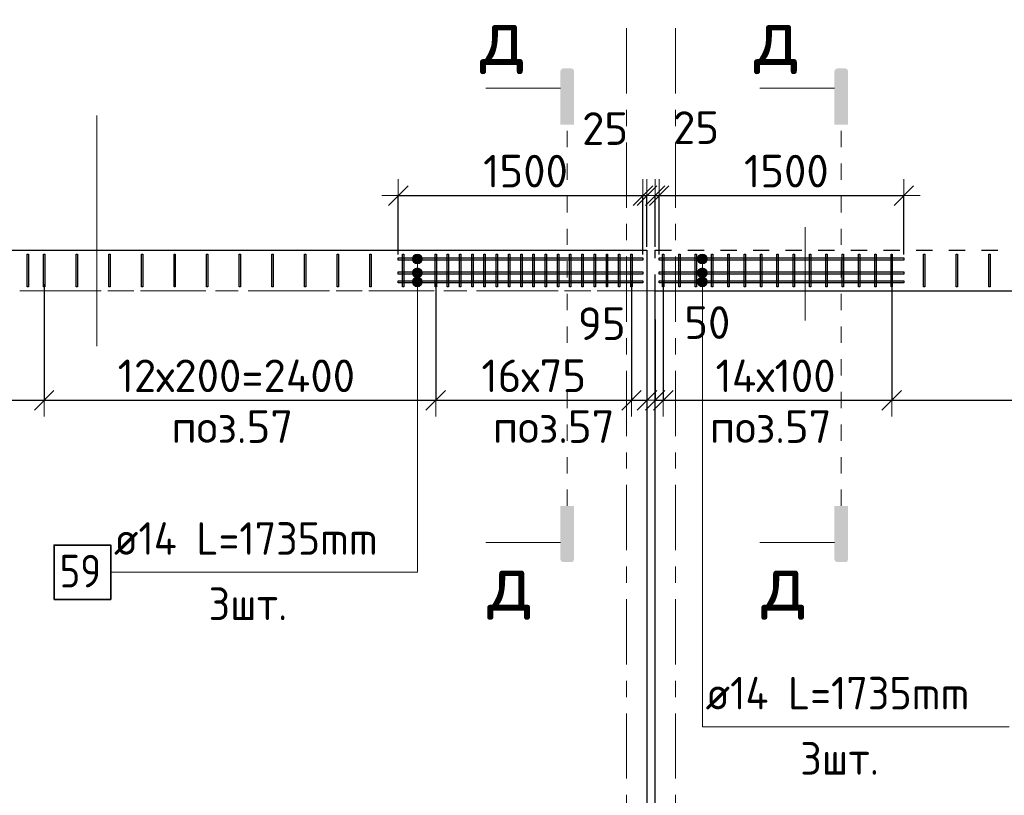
# Model space of a CAD drawing. Header units: metres. Extents: x -38 to 114, y -15 to 21.
# Tile 10 of 244: x 28.83 to 34.87, y 13.31 to 18.06. Entities that reach past the tile are written whole.
import ezdxf

# ---------------------------------------------------------------- set-up
doc = ezdxf.new("R2010")
doc.units = ezdxf.units.M
doc.header["$PDMODE"] = 65
for name, pattern in [('______11', [0.5, 0.4, -0.05, 0, -0.05]), ('______2', [0.0405, 0.03, -0.0105]), ('______3', [0.5, 0.4, -0.1]), ('______5', [1.1, 0.8, -0.1, 0.1, -0.1]), ('______9', [0.015, 0, -0.015])]:
    doc.linetypes.add(name, pattern=pattern)
for name, color, linetype, lineweight in [('XR$2$Осевая линия (1)', 7, '______5', 13), ('XR$2$Размерная линия (1)', 7, 'Continuous', 13), ('XR$5$Арм.стержн. Доп. арматура', 180, 'Continuous', 35), ('XR$5$Арм.стержн. Хомут', 240, 'Continuous', 35), ('XR$5$Балка (1)', 7, '______3', 13), ('XR$5$Перекрытие (1)', 7, 'Continuous', 35), ('XR$5$Размерная линия (1)', 7, 'Continuous', 13), ('XR$5$Текст_ общее_1', 7, 'Continuous', 13)]:
    doc.layers.add(name, color=color, linetype=linetype, lineweight=lineweight)
doc.styles.add('ISOCPEUR', font='txt')
doc.dimstyles.new('DIMSTYLE_3', dxfattribs={"dimtxt": 0.2, "dimasz": 0.2, "dimexe": 0, "dimexo": 0, "dimgap": 0.1, "dimtad": 2, "dimdec": 0, "dimlfac": 1000, "dimrnd": 5, "dimzin": 12, "dimdsep": 46, "dimtxsty": 'ISOCPEUR', "dimblk1": 'ALL_ML_STRICH', "dimblk2": 'ALL_ML_STRICH', "dimsah": 1, "dimcen": 0, "dimclrd": 7, "dimclre": 256, "dimclrt": 7, "dimadec": 0, "dimazin": 0, "dimtfac": 1, "dimtdec": 0, "dimtix": 1, "dimtmove": 2, "dimatfit": 3, "dimfxl": 0, "dimtzin": 0, "dimlwd": 0, "dimlwe": -3, "dimarcsym": 0})
doc.dimstyles.new('DIMSTYLE_36', dxfattribs={"dimtxt": 0.2, "dimasz": 0.2, "dimexe": 0, "dimexo": 0, "dimgap": 0.1, "dimtad": 2, "dimdec": 0, "dimlfac": 1000, "dimrnd": 5, "dimzin": 12, "dimdsep": 46, "dimtxsty": 'ISOCPEUR', "dimblk1": 'ALL_ML_STRICH', "dimblk2": 'ALL_ML_STRICH', "dimsah": 1, "dimcen": 0, "dimclrd": 7, "dimclre": 256, "dimclrt": 7, "dimadec": 0, "dimazin": 0, "dimtfac": 1, "dimtdec": 0, "dimtix": 1, "dimtmove": 2, "dimatfit": 3, "dimfxl": 0, "dimtvp": 1.2, "dimtzin": 0, "dimlwd": 0, "dimlwe": -3, "dimarcsym": 0})

# ---------------------------------------------------------------- blocks, each defined once
blk = doc.blocks.new('ALL_ML_STRICH')
at = {"color": 0, "linetype": 'ByBlock', "lineweight": -2}
for p, q in [((0, -0.5), (0, 0.5)), ((-1, 0), (0.5, 0)), ((-0.3, -0.3), (0.3, 0.3))]:
    blk.add_line(p, q, dxfattribs=at)
blk = doc.blocks.new('*D11')
at = {"layer": 'DEFPOINTS', "color": 7, "linetype": 'Continuous', "lineweight": 13, "transparency": 33554687}
for p in [(0.5, 19.5574), (0.5, 19.3768), (61.6, 17.1197)]:
    blk.add_point(p, dxfattribs=at)
at = {"layer": 'XR$2$Размерная линия (1)', "color": 9, "linetype": 'Continuous', "lineweight": -2, "true_color": 0xc7c7c7, "transparency": 33554687}
for p, q in [((0.5, 19.3568), (0.5, 19.5574)), ((61.6, 17.1397), (61.6, 19.5574))]:
    blk.add_line(p, q, dxfattribs=at)
at = {"layer": 'XR$2$Размерная линия (1)', "color": 7, "linetype": 'Continuous', "lineweight": -2, "transparency": 33554687}
blk.add_line((0.5, 19.5574), (61.6, 19.5574), dxfattribs=at)
at = {"layer": 'XR$2$Размерная линия (1)', "color": 7, "linetype": 'Continuous', "lineweight": 13, "transparency": 33554687, "xscale": 0.2, "yscale": 0.2, "zscale": 0.2, "rotation": 180}
blk.add_blockref('ALL_ML_STRICH', (0.5, 19.5574), dxfattribs=at)
at = {"layer": 'XR$2$Размерная линия (1)', "color": 7, "linetype": 'Continuous', "lineweight": 13, "transparency": 33554687, "xscale": 0.2, "yscale": 0.2, "zscale": 0.2}
blk.add_blockref('ALL_ML_STRICH', (61.6, 19.5574), dxfattribs=at)
at = {"layer": 'XR$2$Размерная линия (1)', "color": 7, "linetype": 'Continuous', "lineweight": 13, "transparency": 33554687, "insert": (31.1, 19.7074), "char_height": 0.2, "width": 1, "attachment_point": 5, "style": 'ISOCPEUR'}
blk.add_mtext('\\A1;{61100}', dxfattribs=at)
blk = doc.blocks.new('*D599')
at = {"layer": 'DEFPOINTS', "color": 7, "linetype": 'Continuous', "lineweight": 13, "transparency": 33554687}
for p in [(32.775, 16.4818), (32.725, 16.2437), (32.725, 15.7293)]:
    blk.add_point(p, dxfattribs=at)
at = {"layer": 'XR$5$Размерная линия (1)', "color": 9, "linetype": 'Continuous', "lineweight": -2, "true_color": 0xc7c7c7, "transparency": 33554687}
for p, q in [((32.775, 16.4618), (32.775, 15.7293)), ((32.725, 16.2237), (32.725, 15.7293))]:
    blk.add_line(p, q, dxfattribs=at)
at = {"layer": 'XR$5$Размерная линия (1)', "color": 7, "linetype": 'Continuous', "lineweight": -2, "transparency": 33554687}
blk.add_line((32.725, 15.7293), (32.775, 15.7293), dxfattribs=at)
at = {"layer": 'XR$5$Размерная линия (1)', "color": 7, "linetype": 'Continuous', "lineweight": 13, "transparency": 33554687, "xscale": 0.2, "yscale": 0.2, "zscale": 0.2}
blk.add_blockref('ALL_ML_STRICH', (32.775, 15.7293), dxfattribs=at)
at = {"layer": 'XR$5$Размерная линия (1)', "color": 7, "linetype": 'Continuous', "lineweight": 13, "transparency": 33554687, "xscale": 0.2, "yscale": 0.2, "zscale": 0.2, "rotation": 180}
blk.add_blockref('ALL_ML_STRICH', (32.725, 15.7293), dxfattribs=at)
at = {"layer": 'XR$5$Размерная линия (1)', "color": 7, "linetype": 'Continuous', "lineweight": 13, "transparency": 33554687, "insert": (33.0447, 16.2056), "char_height": 0.2, "width": 0.4, "attachment_point": 5, "style": 'ISOCPEUR'}
blk.add_mtext('\\A1;{50}', dxfattribs=at)
blk = doc.blocks.new('*D600')
at = {"layer": 'DEFPOINTS', "color": 7, "linetype": 'Continuous', "lineweight": 13, "transparency": 33554687}
for p in [(32.775, 16.4818), (34.175, 16.4818), (32.775, 15.7293)]:
    blk.add_point(p, dxfattribs=at)
at = {"layer": 'XR$5$Размерная линия (1)', "color": 9, "linetype": 'Continuous', "lineweight": -2, "true_color": 0xc7c7c7, "transparency": 33554687}
for p, q in [((32.775, 16.4618), (32.775, 15.7293)), ((34.175, 16.4618), (34.175, 15.7293))]:
    blk.add_line(p, q, dxfattribs=at)
at = {"layer": 'XR$5$Размерная линия (1)', "color": 7, "linetype": 'Continuous', "lineweight": -2, "transparency": 33554687}
blk.add_line((32.775, 15.7293), (34.175, 15.7293), dxfattribs=at)
at = {"layer": 'XR$5$Размерная линия (1)', "color": 7, "linetype": 'Continuous', "lineweight": 13, "transparency": 33554687, "xscale": 0.2, "yscale": 0.2, "zscale": 0.2, "rotation": 180}
blk.add_blockref('ALL_ML_STRICH', (32.775, 15.7293), dxfattribs=at)
at = {"layer": 'XR$5$Размерная линия (1)', "color": 7, "linetype": 'Continuous', "lineweight": 13, "transparency": 33554687, "xscale": 0.2, "yscale": 0.2, "zscale": 0.2}
blk.add_blockref('ALL_ML_STRICH', (34.175, 15.7293), dxfattribs=at)
at = {"layer": 'XR$5$Размерная линия (1)', "color": 7, "linetype": 'Continuous', "lineweight": 13, "transparency": 33554687, "insert": (33.095, 15.9793), "char_height": 0.2, "width": 0.01, "attachment_point": 1, "line_spacing_factor": 0.60241, "style": 'ISOCPEUR'}
blk.add_mtext('14х100', dxfattribs=at)
blk = doc.blocks.new('*D601')
at = {"layer": 'DEFPOINTS', "color": 7, "linetype": 'Continuous', "lineweight": 13, "transparency": 33554687}
for p in [(34.175, 16.4818), (37.175, 16.4818), (34.175, 15.7293)]:
    blk.add_point(p, dxfattribs=at)
at = {"layer": 'XR$5$Размерная линия (1)', "color": 9, "linetype": 'Continuous', "lineweight": -2, "true_color": 0xc7c7c7, "transparency": 33554687}
for p, q in [((34.175, 16.4618), (34.175, 15.7293)), ((37.175, 16.4618), (37.175, 15.7293))]:
    blk.add_line(p, q, dxfattribs=at)
at = {"layer": 'XR$5$Размерная линия (1)', "color": 7, "linetype": 'Continuous', "lineweight": -2, "transparency": 33554687}
blk.add_line((34.175, 15.7293), (37.175, 15.7293), dxfattribs=at)
at = {"layer": 'XR$5$Размерная линия (1)', "color": 7, "linetype": 'Continuous', "lineweight": 13, "transparency": 33554687, "xscale": 0.2, "yscale": 0.2, "zscale": 0.2, "rotation": 180}
blk.add_blockref('ALL_ML_STRICH', (34.175, 15.7293), dxfattribs=at)
at = {"layer": 'XR$5$Размерная линия (1)', "color": 7, "linetype": 'Continuous', "lineweight": 13, "transparency": 33554687, "xscale": 0.2, "yscale": 0.2, "zscale": 0.2}
blk.add_blockref('ALL_ML_STRICH', (37.175, 15.7293), dxfattribs=at)
at = {"layer": 'XR$5$Размерная линия (1)', "color": 7, "linetype": 'Continuous', "lineweight": 13, "transparency": 33554687, "insert": (34.935, 15.9793), "char_height": 0.2, "width": 0.01, "attachment_point": 1, "line_spacing_factor": 0.60241, "style": 'ISOCPEUR'}
blk.add_mtext('15х200=3000', dxfattribs=at)
blk = doc.blocks.new('*D613')
at = {"layer": 'DEFPOINTS', "color": 7, "linetype": 'Continuous', "lineweight": 13, "transparency": 33554687}
for p in [(31.1505, 16.9842), (31.1505, 16.6023), (32.6505, 16.6023)]:
    blk.add_point(p, dxfattribs=at)
at = {"layer": 'XR$5$Размерная линия (1)', "color": 9, "linetype": 'Continuous', "lineweight": -2, "true_color": 0xc7c7c7, "transparency": 33554687}
for p, q in [((31.1505, 16.6223), (31.1505, 16.9842)), ((32.6505, 16.6223), (32.6505, 16.9842))]:
    blk.add_line(p, q, dxfattribs=at)
at = {"layer": 'XR$5$Размерная линия (1)', "color": 7, "linetype": 'Continuous', "lineweight": -2, "transparency": 33554687}
blk.add_line((31.1505, 16.9842), (32.6505, 16.9842), dxfattribs=at)
at = {"layer": 'XR$5$Размерная линия (1)', "color": 7, "linetype": 'Continuous', "lineweight": 13, "transparency": 33554687, "xscale": 0.2, "yscale": 0.2, "zscale": 0.2, "rotation": 180}
blk.add_blockref('ALL_ML_STRICH', (31.1505, 16.9842), dxfattribs=at)
at = {"layer": 'XR$5$Размерная линия (1)', "color": 7, "linetype": 'Continuous', "lineweight": 13, "transparency": 33554687, "xscale": 0.2, "yscale": 0.2, "zscale": 0.2}
blk.add_blockref('ALL_ML_STRICH', (32.6505, 16.9842), dxfattribs=at)
at = {"layer": 'XR$5$Размерная линия (1)', "color": 7, "linetype": 'Continuous', "lineweight": 13, "transparency": 33554687, "insert": (31.9305, 17.1342), "char_height": 0.2, "width": 0.8, "attachment_point": 5, "style": 'ISOCPEUR'}
blk.add_mtext('\\A1;{1500}', dxfattribs=at)
blk = doc.blocks.new('*D614')
at = {"layer": 'DEFPOINTS', "color": 7, "linetype": 'Continuous', "lineweight": 13, "transparency": 33554687}
for p in [(32.6505, 16.9842), (32.6505, 16.6023), (32.675, 16.6502)]:
    blk.add_point(p, dxfattribs=at)
at = {"layer": 'XR$5$Размерная линия (1)', "color": 9, "linetype": 'Continuous', "lineweight": -2, "true_color": 0xc7c7c7, "transparency": 33554687}
for p, q in [((32.6505, 16.6223), (32.6505, 16.9842)), ((32.675, 16.6702), (32.675, 16.9842))]:
    blk.add_line(p, q, dxfattribs=at)
at = {"layer": 'XR$5$Размерная линия (1)', "color": 7, "linetype": 'Continuous', "lineweight": -2, "transparency": 33554687}
blk.add_line((32.6505, 16.9842), (32.675, 16.9842), dxfattribs=at)
at = {"layer": 'XR$5$Размерная линия (1)', "color": 7, "linetype": 'Continuous', "lineweight": 13, "transparency": 33554687, "xscale": 0.2, "yscale": 0.2, "zscale": 0.2}
blk.add_blockref('ALL_ML_STRICH', (32.675, 16.9842), dxfattribs=at)
at = {"layer": 'XR$5$Размерная линия (1)', "color": 7, "linetype": 'Continuous', "lineweight": 13, "transparency": 33554687, "xscale": 0.2, "yscale": 0.2, "zscale": 0.2, "rotation": 180}
blk.add_blockref('ALL_ML_STRICH', (32.6505, 16.9842), dxfattribs=at)
at = {"layer": 'XR$5$Размерная линия (1)', "color": 7, "linetype": 'Continuous', "lineweight": 13, "transparency": 33554687, "insert": (32.4184, 17.3951), "char_height": 0.2, "width": 0.4, "attachment_point": 5, "style": 'ISOCPEUR'}
blk.add_mtext('\\A1;{25}', dxfattribs=at)
blk = doc.blocks.new('*D615')
at = {"layer": 'DEFPOINTS', "color": 7, "linetype": 'Continuous', "lineweight": 13, "transparency": 33554687}
for p in [(32.725, 16.9842), (32.725, 16.6502), (32.7495, 16.6023)]:
    blk.add_point(p, dxfattribs=at)
at = {"layer": 'XR$5$Размерная линия (1)', "color": 9, "linetype": 'Continuous', "lineweight": -2, "true_color": 0xc7c7c7, "transparency": 33554687}
for p, q in [((32.725, 16.6702), (32.725, 16.9842)), ((32.7495, 16.6223), (32.7495, 16.9842))]:
    blk.add_line(p, q, dxfattribs=at)
at = {"layer": 'XR$5$Размерная линия (1)', "color": 7, "linetype": 'Continuous', "lineweight": -2, "transparency": 33554687}
blk.add_line((32.725, 16.9842), (32.7495, 16.9842), dxfattribs=at)
at = {"layer": 'XR$5$Размерная линия (1)', "color": 7, "linetype": 'Continuous', "lineweight": 13, "transparency": 33554687, "xscale": 0.2, "yscale": 0.2, "zscale": 0.2}
blk.add_blockref('ALL_ML_STRICH', (32.7495, 16.9842), dxfattribs=at)
at = {"layer": 'XR$5$Размерная линия (1)', "color": 7, "linetype": 'Continuous', "lineweight": 13, "transparency": 33554687, "xscale": 0.2, "yscale": 0.2, "zscale": 0.2, "rotation": 180}
blk.add_blockref('ALL_ML_STRICH', (32.725, 16.9842), dxfattribs=at)
at = {"layer": 'XR$5$Размерная линия (1)', "color": 7, "linetype": 'Continuous', "lineweight": 13, "transparency": 33554687, "insert": (32.9758, 17.4009), "char_height": 0.2, "width": 0.4, "attachment_point": 5, "style": 'ISOCPEUR'}
blk.add_mtext('\\A1;{25}', dxfattribs=at)
blk = doc.blocks.new('*D616')
at = {"layer": 'DEFPOINTS', "color": 7, "linetype": 'Continuous', "lineweight": 13, "transparency": 33554687}
for p in [(32.7495, 16.9842), (32.7495, 16.6023), (34.2495, 16.6023)]:
    blk.add_point(p, dxfattribs=at)
at = {"layer": 'XR$5$Размерная линия (1)', "color": 9, "linetype": 'Continuous', "lineweight": -2, "true_color": 0xc7c7c7, "transparency": 33554687}
for p, q in [((32.7495, 16.6223), (32.7495, 16.9842)), ((34.2495, 16.6223), (34.2495, 16.9842))]:
    blk.add_line(p, q, dxfattribs=at)
at = {"layer": 'XR$5$Размерная линия (1)', "color": 7, "linetype": 'Continuous', "lineweight": -2, "transparency": 33554687}
blk.add_line((32.7495, 16.9842), (34.2495, 16.9842), dxfattribs=at)
at = {"layer": 'XR$5$Размерная линия (1)', "color": 7, "linetype": 'Continuous', "lineweight": 13, "transparency": 33554687, "xscale": 0.2, "yscale": 0.2, "zscale": 0.2, "rotation": 180}
blk.add_blockref('ALL_ML_STRICH', (32.7495, 16.9842), dxfattribs=at)
at = {"layer": 'XR$5$Размерная линия (1)', "color": 7, "linetype": 'Continuous', "lineweight": 13, "transparency": 33554687, "xscale": 0.2, "yscale": 0.2, "zscale": 0.2}
blk.add_blockref('ALL_ML_STRICH', (34.2495, 16.9842), dxfattribs=at)
at = {"layer": 'XR$5$Размерная линия (1)', "color": 7, "linetype": 'Continuous', "lineweight": 13, "transparency": 33554687, "insert": (33.5295, 17.1342), "char_height": 0.2, "width": 0.8, "attachment_point": 5, "style": 'ISOCPEUR'}
blk.add_mtext('\\A1;{1500}', dxfattribs=at)
blk = doc.blocks.new('*D619')
at = {"layer": 'DEFPOINTS', "color": 7, "linetype": 'Continuous', "lineweight": 13, "transparency": 33554687}
for p in [(27.48, 16.4805), (28.98, 16.4609), (27.48, 15.7293)]:
    blk.add_point(p, dxfattribs=at)
at = {"layer": 'XR$5$Размерная линия (1)', "color": 9, "linetype": 'Continuous', "lineweight": -2, "true_color": 0xc7c7c7, "transparency": 33554687}
for p, q in [((27.48, 16.4605), (27.48, 15.7293)), ((28.98, 16.4409), (28.98, 15.7293))]:
    blk.add_line(p, q, dxfattribs=at)
at = {"layer": 'XR$5$Размерная линия (1)', "color": 7, "linetype": 'Continuous', "lineweight": -2, "transparency": 33554687}
blk.add_line((27.48, 15.7293), (28.98, 15.7293), dxfattribs=at)
at = {"layer": 'XR$5$Размерная линия (1)', "color": 7, "linetype": 'Continuous', "lineweight": 13, "transparency": 33554687, "xscale": 0.2, "yscale": 0.2, "zscale": 0.2, "rotation": 180}
blk.add_blockref('ALL_ML_STRICH', (27.48, 15.7293), dxfattribs=at)
at = {"layer": 'XR$5$Размерная линия (1)', "color": 7, "linetype": 'Continuous', "lineweight": 13, "transparency": 33554687, "xscale": 0.2, "yscale": 0.2, "zscale": 0.2}
blk.add_blockref('ALL_ML_STRICH', (28.98, 15.7293), dxfattribs=at)
at = {"layer": 'XR$5$Размерная линия (1)', "color": 7, "linetype": 'Continuous', "lineweight": 13, "transparency": 33554687, "insert": (27.86, 15.9793), "char_height": 0.2, "width": 0.01, "attachment_point": 1, "line_spacing_factor": 0.60241, "style": 'ISOCPEUR'}
blk.add_mtext('15х100', dxfattribs=at)
blk = doc.blocks.new('*D620')
at = {"layer": 'DEFPOINTS', "color": 7, "linetype": 'Continuous', "lineweight": 13, "transparency": 33554687}
for p in [(28.98, 16.4609), (31.38, 16.4703), (28.98, 15.7293)]:
    blk.add_point(p, dxfattribs=at)
at = {"layer": 'XR$5$Размерная линия (1)', "color": 9, "linetype": 'Continuous', "lineweight": -2, "true_color": 0xc7c7c7, "transparency": 33554687}
for p, q in [((28.98, 16.4409), (28.98, 15.7293)), ((31.38, 16.4503), (31.38, 15.7293))]:
    blk.add_line(p, q, dxfattribs=at)
at = {"layer": 'XR$5$Размерная линия (1)', "color": 7, "linetype": 'Continuous', "lineweight": -2, "transparency": 33554687}
blk.add_line((28.98, 15.7293), (31.38, 15.7293), dxfattribs=at)
at = {"layer": 'XR$5$Размерная линия (1)', "color": 7, "linetype": 'Continuous', "lineweight": 13, "transparency": 33554687, "xscale": 0.2, "yscale": 0.2, "zscale": 0.2, "rotation": 180}
blk.add_blockref('ALL_ML_STRICH', (28.98, 15.7293), dxfattribs=at)
at = {"layer": 'XR$5$Размерная линия (1)', "color": 7, "linetype": 'Continuous', "lineweight": 13, "transparency": 33554687, "xscale": 0.2, "yscale": 0.2, "zscale": 0.2}
blk.add_blockref('ALL_ML_STRICH', (31.38, 15.7293), dxfattribs=at)
at = {"layer": 'XR$5$Размерная линия (1)', "color": 7, "linetype": 'Continuous', "lineweight": 13, "transparency": 33554687, "insert": (29.43, 15.9793), "char_height": 0.2, "width": 0.01, "attachment_point": 1, "line_spacing_factor": 0.60241, "style": 'ISOCPEUR'}
blk.add_mtext('12х200=2400', dxfattribs=at)
blk = doc.blocks.new('*D621')
at = {"layer": 'DEFPOINTS', "color": 7, "linetype": 'Continuous', "lineweight": 13, "transparency": 33554687}
for p in [(32.58, 16.4775), (31.38, 16.4703), (31.38, 15.7293)]:
    blk.add_point(p, dxfattribs=at)
at = {"layer": 'XR$5$Размерная линия (1)', "color": 9, "linetype": 'Continuous', "lineweight": -2, "true_color": 0xc7c7c7, "transparency": 33554687}
for p, q in [((31.38, 16.4503), (31.38, 15.7293)), ((32.58, 16.4575), (32.58, 15.7293))]:
    blk.add_line(p, q, dxfattribs=at)
at = {"layer": 'XR$5$Размерная линия (1)', "color": 7, "linetype": 'Continuous', "lineweight": -2, "transparency": 33554687}
blk.add_line((31.38, 15.7293), (32.58, 15.7293), dxfattribs=at)
at = {"layer": 'XR$5$Размерная линия (1)', "color": 7, "linetype": 'Continuous', "lineweight": 13, "transparency": 33554687, "xscale": 0.2, "yscale": 0.2, "zscale": 0.2, "rotation": 180}
blk.add_blockref('ALL_ML_STRICH', (31.38, 15.7293), dxfattribs=at)
at = {"layer": 'XR$5$Размерная линия (1)', "color": 7, "linetype": 'Continuous', "lineweight": 13, "transparency": 33554687, "xscale": 0.2, "yscale": 0.2, "zscale": 0.2}
blk.add_blockref('ALL_ML_STRICH', (32.58, 15.7293), dxfattribs=at)
at = {"layer": 'XR$5$Размерная линия (1)', "color": 7, "linetype": 'Continuous', "lineweight": 13, "transparency": 33554687, "insert": (31.66, 15.9793), "char_height": 0.2, "width": 0.01, "attachment_point": 1, "line_spacing_factor": 0.60241, "style": 'ISOCPEUR'}
blk.add_mtext('16х75', dxfattribs=at)
blk = doc.blocks.new('*D622')
at = {"layer": 'DEFPOINTS', "color": 7, "linetype": 'Continuous', "lineweight": 13, "transparency": 33554687}
for p in [(32.58, 16.4775), (32.675, 16.2994), (32.58, 15.7293)]:
    blk.add_point(p, dxfattribs=at)
at = {"layer": 'XR$5$Размерная линия (1)', "color": 9, "linetype": 'Continuous', "lineweight": -2, "true_color": 0xc7c7c7, "transparency": 33554687}
for p, q in [((32.58, 16.4575), (32.58, 15.7293)), ((32.675, 16.2794), (32.675, 15.7293))]:
    blk.add_line(p, q, dxfattribs=at)
at = {"layer": 'XR$5$Размерная линия (1)', "color": 7, "linetype": 'Continuous', "lineweight": -2, "transparency": 33554687}
blk.add_line((32.58, 15.7293), (32.675, 15.7293), dxfattribs=at)
at = {"layer": 'XR$5$Размерная линия (1)', "color": 7, "linetype": 'Continuous', "lineweight": 13, "transparency": 33554687, "xscale": 0.2, "yscale": 0.2, "zscale": 0.2}
blk.add_blockref('ALL_ML_STRICH', (32.675, 15.7293), dxfattribs=at)
at = {"layer": 'XR$5$Размерная линия (1)', "color": 7, "linetype": 'Continuous', "lineweight": 13, "transparency": 33554687, "xscale": 0.2, "yscale": 0.2, "zscale": 0.2, "rotation": 180}
blk.add_blockref('ALL_ML_STRICH', (32.58, 15.7293), dxfattribs=at)
at = {"layer": 'XR$5$Размерная линия (1)', "color": 7, "linetype": 'Continuous', "lineweight": 13, "transparency": 33554687, "insert": (32.3978, 16.199), "char_height": 0.2, "width": 0.4, "attachment_point": 5, "style": 'ISOCPEUR'}
blk.add_mtext('\\A1;{95}', dxfattribs=at)

msp = doc.modelspace()

# ---------------------------------------------------------------- hatches: boundary and pattern name
at = {"linetype": 'Continuous', "lineweight": 25, "true_color": 0x000000, "transparency": 33554687}
for points in [[(32.1447, 17.7468), (32.1452, 17.7493), (32.146, 17.7517), (32.1472, 17.754), (32.1486, 17.7561), (32.1503, 17.758), (32.1522, 17.7597), (32.1543, 17.7611), (32.1566, 17.7623), (32.159, 17.7631), (32.1615, 17.7636), (32.1641, 17.7638), (32.2086, 17.7638), (32.2112, 17.7636), (32.2137, 17.7631), (32.2161, 17.7623), (32.2184, 17.7611), (32.2205, 17.7597), (32.2224, 17.758), (32.2241, 17.7561), (32.2255, 17.754), (32.2267, 17.7517), (32.2275, 17.7493), (32.228, 17.7468), (32.2281, 17.7442), (32.2281, 17.4192), (32.1445, 17.4192), (32.1445, 17.7442)], [(33.8244, 17.7468), (33.8249, 17.7493), (33.8257, 17.7517), (33.8268, 17.754), (33.8282, 17.7561), (33.8299, 17.758), (33.8318, 17.7597), (33.834, 17.7611), (33.8363, 17.7623), (33.8387, 17.7631), (33.8412, 17.7636), (33.8437, 17.7638), (33.8883, 17.7638), (33.8908, 17.7636), (33.8933, 17.7631), (33.8957, 17.7623), (33.898, 17.7611), (33.9002, 17.7597), (33.9021, 17.758), (33.9038, 17.7561), (33.9052, 17.754), (33.9063, 17.7517), (33.9071, 17.7493), (33.9076, 17.7468), (33.9078, 17.7442), (33.9078, 17.4192), (33.8242, 17.4192), (33.8242, 17.7442)], [(32.1447, 14.7538), (32.1445, 14.7563), (32.1445, 15.0813), (32.2281, 15.0813), (32.2281, 14.7563), (32.228, 14.7538), (32.2275, 14.7513), (32.2267, 14.7489), (32.2255, 14.7466), (32.2241, 14.7444), (32.2224, 14.7425), (32.2205, 14.7408), (32.2184, 14.7394), (32.2161, 14.7383), (32.2137, 14.7375), (32.2112, 14.737), (32.2086, 14.7368), (32.1641, 14.7368), (32.1615, 14.737), (32.159, 14.7375), (32.1566, 14.7383), (32.1543, 14.7394), (32.1522, 14.7408), (32.1503, 14.7425), (32.1486, 14.7444), (32.1472, 14.7466), (32.146, 14.7489), (32.1452, 14.7513)], [(33.8244, 14.7538), (33.8242, 14.7563), (33.8242, 15.0813), (33.9078, 15.0813), (33.9078, 14.7563), (33.9076, 14.7538), (33.9071, 14.7513), (33.9063, 14.7489), (33.9052, 14.7466), (33.9038, 14.7444), (33.9021, 14.7425), (33.9002, 14.7408), (33.898, 14.7394), (33.8957, 14.7383), (33.8933, 14.7375), (33.8908, 14.737), (33.8883, 14.7368), (33.8437, 14.7368), (33.8412, 14.737), (33.8387, 14.7375), (33.8363, 14.7383), (33.834, 14.7394), (33.8318, 14.7408), (33.8299, 14.7425), (33.8282, 14.7444), (33.8268, 14.7466), (33.8257, 14.7489), (33.8249, 14.7513)]]:
    msp.add_hatch(color=18, dxfattribs=at).paths.add_polyline_path(points, flags=16)
at = {"layer": 'XR$5$Арм.стержн. Доп. арматура', "linetype": 'Continuous', "lineweight": 13, "transparency": 33554687}
for points in [[(31.2378, 16.5953), (31.2978, 16.5953), (31.2936, 16.6103)], [(31.2378, 16.5953), (31.2936, 16.6103), (31.242, 16.6103)], [(31.242, 16.6103), (31.2936, 16.6103), (31.2828, 16.6211)], [(31.242, 16.6103), (31.2828, 16.6211), (31.2528, 16.6211)], [(31.2528, 16.6211), (31.2828, 16.6211), (31.2678, 16.6253)], [(32.9845, 16.5953), (33.0445, 16.5953), (33.0403, 16.6103)], [(32.9845, 16.5953), (33.0403, 16.6103), (32.9887, 16.6103)], [(32.9887, 16.6103), (33.0403, 16.6103), (33.0295, 16.6211)], [(32.9887, 16.6103), (33.0295, 16.6211), (32.9995, 16.6211)], [(32.9995, 16.6211), (33.0295, 16.6211), (33.0145, 16.6253)], [(31.242, 16.5803), (31.2978, 16.5953), (31.2378, 16.5953)], [(31.242, 16.5803), (31.2936, 16.5803), (31.2978, 16.5953)], [(31.2528, 16.5695), (31.2936, 16.5803), (31.242, 16.5803)], [(31.2528, 16.5695), (31.2828, 16.5695), (31.2936, 16.5803)], [(31.2828, 16.5695), (31.2528, 16.5695), (31.2678, 16.5653)], [(31.2528, 16.5362), (31.2828, 16.5362), (31.2678, 16.5404)], [(32.9887, 16.5803), (33.0445, 16.5953), (32.9845, 16.5953)], [(32.9887, 16.5803), (33.0403, 16.5803), (33.0445, 16.5953)], [(32.9995, 16.5695), (33.0403, 16.5803), (32.9887, 16.5803)], [(32.9995, 16.5695), (33.0295, 16.5695), (33.0403, 16.5803)], [(33.0295, 16.5695), (32.9995, 16.5695), (33.0145, 16.5653)], [(32.9995, 16.5362), (33.0295, 16.5362), (33.0145, 16.5404)], [(31.2378, 16.5104), (31.2978, 16.5104), (31.2936, 16.5254)], [(31.2378, 16.5104), (31.2936, 16.5254), (31.242, 16.5254)], [(31.242, 16.4954), (31.2978, 16.5104), (31.2378, 16.5104)], [(31.242, 16.5254), (31.2936, 16.5254), (31.2828, 16.5362)], [(31.242, 16.5254), (31.2828, 16.5362), (31.2528, 16.5362)], [(31.242, 16.4954), (31.2936, 16.4954), (31.2978, 16.5104)], [(31.2528, 16.4846), (31.2936, 16.4954), (31.242, 16.4954)], [(31.242, 16.4703), (31.2936, 16.4703), (31.2828, 16.4811)], [(31.242, 16.4703), (31.2828, 16.4811), (31.2528, 16.4811)], [(31.2528, 16.4846), (31.2828, 16.4846), (31.2936, 16.4954)], [(31.2528, 16.4811), (31.2828, 16.4811), (31.2678, 16.4853)], [(31.2828, 16.4846), (31.2528, 16.4846), (31.2678, 16.4804)], [(32.9845, 16.5104), (33.0445, 16.5104), (33.0403, 16.5254)], [(32.9845, 16.5104), (33.0403, 16.5254), (32.9887, 16.5254)], [(32.9887, 16.4954), (33.0445, 16.5104), (32.9845, 16.5104)], [(32.9887, 16.5254), (33.0403, 16.5254), (33.0295, 16.5362)], [(32.9887, 16.5254), (33.0295, 16.5362), (32.9995, 16.5362)], [(32.9887, 16.4954), (33.0403, 16.4954), (33.0445, 16.5104)], [(32.9995, 16.4846), (33.0403, 16.4954), (32.9887, 16.4954)], [(32.9887, 16.4703), (33.0403, 16.4703), (33.0295, 16.4811)], [(32.9887, 16.4703), (33.0295, 16.4811), (32.9995, 16.4811)], [(32.9995, 16.4846), (33.0295, 16.4846), (33.0403, 16.4954)], [(32.9995, 16.4811), (33.0295, 16.4811), (33.0145, 16.4853)], [(33.0295, 16.4846), (32.9995, 16.4846), (33.0145, 16.4804)], [(31.2378, 16.4553), (31.2978, 16.4553), (31.2936, 16.4703)], [(31.2378, 16.4553), (31.2936, 16.4703), (31.242, 16.4703)], [(31.242, 16.4403), (31.2978, 16.4553), (31.2378, 16.4553)], [(31.242, 16.4403), (31.2936, 16.4403), (31.2978, 16.4553)], [(31.2528, 16.4295), (31.2936, 16.4403), (31.242, 16.4403)], [(31.2528, 16.4295), (31.2828, 16.4295), (31.2936, 16.4403)], [(31.2828, 16.4295), (31.2528, 16.4295), (31.2678, 16.4253)], [(32.9845, 16.4553), (33.0445, 16.4553), (33.0403, 16.4703)], [(32.9845, 16.4553), (33.0403, 16.4703), (32.9887, 16.4703)], [(32.9887, 16.4403), (33.0445, 16.4553), (32.9845, 16.4553)], [(32.9887, 16.4403), (33.0403, 16.4403), (33.0445, 16.4553)], [(32.9995, 16.4295), (33.0403, 16.4403), (32.9887, 16.4403)], [(32.9995, 16.4295), (33.0295, 16.4295), (33.0403, 16.4403)], [(33.0295, 16.4295), (32.9995, 16.4295), (33.0145, 16.4253)]]:
    msp.add_hatch(color=7, dxfattribs=at).paths.add_polyline_path(points)

# ---------------------------------------------------------------- linework, layer by layer
at = {"color": 7, "linetype": 'Continuous', "lineweight": 13, "transparency": 33554687}
for p, q in [((32.1445, 17.6422), (31.6878, 17.6422)), ((33.8242, 17.6422), (33.3675, 17.6422)), ((32.1445, 14.8583), (31.6878, 14.8583)), ((33.8242, 14.8583), (33.3675, 14.8583))]:
    msp.add_line(p, q, dxfattribs=at)
at = {"color": 52, "linetype": 'Continuous', "lineweight": 13, "transparency": 33554687}
for p, q in [((29.3023, 17.4744), (29.3023, 16.0616)), ((29.3023, 17.4744), (29.3023, 16.0616)), ((33.6454, 16.7902), (33.6454, 16.2178)), ((33.6454, 16.7902), (33.6454, 16.2178))]:
    msp.add_line(p, q, dxfattribs=at)
at = {"color": 7, "linetype": '______9', "lineweight": 13, "transparency": 33554687}
for p, q in [((32.1863, 15.0813), (32.1863, 17.4192)), ((33.866, 15.0813), (33.866, 17.4192))]:
    msp.add_line(p, q, dxfattribs=at)
at = {"layer": 'XR$2$Осевая линия (1)', "color": 253, "linetype": '______11', "lineweight": 13, "true_color": 0xa0a0a0, "transparency": 33554687}
for p, q in [((32.55, -3.39), (32.55, 19.78)), ((32.85, -3.39), (32.85, 19.78)), ((-2.63, 16.4), (62.6, 16.4))]:
    msp.add_line(p, q, dxfattribs=at)
at = {"layer": 'XR$5$Арм.стержн. Доп. арматура', "color": 7, "linetype": 'Continuous', "lineweight": 13, "transparency": 33554687}
for p, q in [((31.2678, 16.6253), (31.2678, 16.6253)), ((33.0145, 16.6253), (33.0145, 16.6253)), ((31.2378, 16.5953), (31.2378, 16.5953)), ((31.2678, 14.6752), (31.2678, 16.5953)), ((31.2678, 16.5653), (31.2678, 16.5653)), ((31.2678, 16.5404), (31.2678, 16.5404)), ((31.2978, 16.5953), (31.2978, 16.5953)), ((32.9845, 16.5953), (32.9845, 16.5953)), ((33.0145, 13.7271), (33.0145, 16.5953)), ((33.0145, 16.5653), (33.0145, 16.5653)), ((33.0145, 16.5404), (33.0145, 16.5404)), ((33.0445, 16.5953), (33.0445, 16.5953)), ((31.2378, 16.5104), (31.2378, 16.5104)), ((31.2678, 14.6752), (31.2678, 16.5104)), ((31.2678, 16.4853), (31.2678, 16.4853)), ((31.2678, 16.4804), (31.2678, 16.4804)), ((31.2978, 16.5104), (31.2978, 16.5104)), ((32.9845, 16.5104), (32.9845, 16.5104)), ((33.0145, 13.7271), (33.0145, 16.5104)), ((33.0145, 16.4853), (33.0145, 16.4853)), ((33.0145, 16.4804), (33.0145, 16.4804)), ((33.0445, 16.5104), (33.0445, 16.5104)), ((31.2378, 16.4553), (31.2378, 16.4553)), ((31.2678, 14.6752), (31.2678, 16.4553)), ((31.2678, 16.4253), (31.2678, 16.4253)), ((31.2978, 16.4553), (31.2978, 16.4553)), ((32.9845, 16.4553), (32.9845, 16.4553)), ((33.0145, 13.7271), (33.0145, 16.4553)), ((33.0145, 16.4253), (33.0145, 16.4253)), ((33.0445, 16.4553), (33.0445, 16.4553)), ((29.3878, 14.6752), (31.2678, 14.6752)), ((33.0145, 13.7271), (34.8945, 13.7271))]:
    msp.add_line(p, q, dxfattribs=at)
at = {"layer": 'XR$5$Арм.стержн. Доп. арматура', "color": 7, "linetype": 'Continuous', "lineweight": 25, "transparency": 33554687}
for points in [[(32.6505, 16.5883), (31.1505, 16.5883), (31.1505, 16.6023), (32.6505, 16.6023), (32.6505, 16.5883)], [(32.7495, 16.6023), (34.2495, 16.6023), (34.2495, 16.5883), (32.7495, 16.5883), (32.7495, 16.6023)], [(32.6505, 16.5034), (31.1505, 16.5034), (31.1505, 16.5174), (32.6505, 16.5174), (32.6505, 16.5034)], [(32.7495, 16.5174), (34.2495, 16.5174), (34.2495, 16.5034), (32.7495, 16.5034), (32.7495, 16.5174)], [(32.6505, 16.4483), (31.1505, 16.4483), (31.1505, 16.4623), (32.6505, 16.4623), (32.6505, 16.4483)], [(32.7495, 16.4623), (34.2495, 16.4623), (34.2495, 16.4483), (32.7495, 16.4483), (32.7495, 16.4623)]]:
    msp.add_lwpolyline(points, dxfattribs=at)
at = {"layer": 'XR$5$Арм.стержн. Доп. арматура', "color": 7, "linetype": 'Continuous', "lineweight": 35, "transparency": 33554687}
msp.add_lwpolyline([(29.0411, 14.5085), (29.3878, 14.5085), (29.3878, 14.8418), (29.0411, 14.8418), (29.0411, 14.5085)], dxfattribs=at)
at = {"layer": 'XR$5$Арм.стержн. Доп. арматура', "color": 7, "linetype": 'Continuous', "lineweight": 13, "transparency": 33554687}
for centre in [(31.2678, 16.5953), (33.0145, 16.5953), (31.2678, 16.5104), (33.0145, 16.5104), (31.2678, 16.4553), (33.0145, 16.4553)]:
    msp.add_circle(centre, 0.03, dxfattribs=at)
at = {"layer": 'XR$5$Арм.стержн. Хомут', "color": 40, "linetype": 'Continuous', "lineweight": 25, "transparency": 33554687}
for points in [[(28.876, 16.4252), (28.876, 16.6253), (28.884, 16.6253), (28.884, 16.4252), (28.876, 16.4252)], [(28.976, 16.4252), (28.976, 16.6253), (28.984, 16.6253), (28.984, 16.4252), (28.976, 16.4252)], [(29.176, 16.4252), (29.176, 16.6253), (29.184, 16.6253), (29.184, 16.4252), (29.176, 16.4252)], [(29.376, 16.4252), (29.376, 16.6253), (29.384, 16.6253), (29.384, 16.4252), (29.376, 16.4252)], [(29.576, 16.4252), (29.576, 16.6253), (29.584, 16.6253), (29.584, 16.4252), (29.576, 16.4252)], [(29.776, 16.4252), (29.776, 16.6253), (29.784, 16.6253), (29.784, 16.4252), (29.776, 16.4252)], [(29.976, 16.4252), (29.976, 16.6253), (29.984, 16.6253), (29.984, 16.4252), (29.976, 16.4252)], [(30.176, 16.4252), (30.176, 16.6253), (30.184, 16.6253), (30.184, 16.4252), (30.176, 16.4252)], [(30.376, 16.4252), (30.376, 16.6253), (30.384, 16.6253), (30.384, 16.4252), (30.376, 16.4252)], [(30.576, 16.4252), (30.576, 16.6253), (30.584, 16.6253), (30.584, 16.4252), (30.576, 16.4252)], [(30.776, 16.4252), (30.776, 16.6253), (30.784, 16.6253), (30.784, 16.4252), (30.776, 16.4252)], [(30.976, 16.4252), (30.976, 16.6253), (30.984, 16.6253), (30.984, 16.4252), (30.976, 16.4252)], [(31.176, 16.4252), (31.176, 16.6253), (31.184, 16.6253), (31.184, 16.4252), (31.176, 16.4252)], [(31.376, 16.4252), (31.376, 16.6253), (31.384, 16.6253), (31.384, 16.4252), (31.376, 16.4252)], [(31.451, 16.4252), (31.451, 16.6253), (31.459, 16.6253), (31.459, 16.4252), (31.451, 16.4252)], [(31.526, 16.4252), (31.526, 16.6253), (31.534, 16.6253), (31.534, 16.4252), (31.526, 16.4252)], [(31.601, 16.4252), (31.601, 16.6253), (31.609, 16.6253), (31.609, 16.4252), (31.601, 16.4252)], [(31.676, 16.4252), (31.676, 16.6253), (31.684, 16.6253), (31.684, 16.4252), (31.676, 16.4252)], [(31.751, 16.4252), (31.751, 16.6253), (31.759, 16.6253), (31.759, 16.4252), (31.751, 16.4252)], [(31.826, 16.4252), (31.826, 16.6253), (31.834, 16.6253), (31.834, 16.4252), (31.826, 16.4252)], [(31.901, 16.4252), (31.901, 16.6253), (31.909, 16.6253), (31.909, 16.4252), (31.901, 16.4252)], [(31.976, 16.4252), (31.976, 16.6253), (31.984, 16.6253), (31.984, 16.4252), (31.976, 16.4252)], [(32.051, 16.4252), (32.051, 16.6253), (32.059, 16.6253), (32.059, 16.4252), (32.051, 16.4252)], [(32.126, 16.4252), (32.126, 16.6253), (32.134, 16.6253), (32.134, 16.4252), (32.126, 16.4252)], [(32.201, 16.4252), (32.201, 16.6253), (32.209, 16.6253), (32.209, 16.4252), (32.201, 16.4252)], [(32.276, 16.4252), (32.276, 16.6253), (32.284, 16.6253), (32.284, 16.4252), (32.276, 16.4252)], [(32.351, 16.4252), (32.351, 16.6253), (32.359, 16.6253), (32.359, 16.4252), (32.351, 16.4252)], [(32.426, 16.4252), (32.426, 16.6253), (32.434, 16.6253), (32.434, 16.4252), (32.426, 16.4252)], [(32.501, 16.4252), (32.501, 16.6253), (32.509, 16.6253), (32.509, 16.4252), (32.501, 16.4252)], [(32.576, 16.4252), (32.576, 16.6253), (32.584, 16.6253), (32.584, 16.4252), (32.576, 16.4252)], [(32.771, 16.4252), (32.771, 16.6253), (32.779, 16.6253), (32.779, 16.4252), (32.771, 16.4252)], [(32.871, 16.4252), (32.871, 16.6253), (32.879, 16.6253), (32.879, 16.4252), (32.871, 16.4252)], [(32.971, 16.4252), (32.971, 16.6253), (32.979, 16.6253), (32.979, 16.4252), (32.971, 16.4252)], [(33.071, 16.4252), (33.071, 16.6253), (33.079, 16.6253), (33.079, 16.4252), (33.071, 16.4252)], [(33.171, 16.4252), (33.171, 16.6253), (33.179, 16.6253), (33.179, 16.4252), (33.171, 16.4252)], [(33.271, 16.4252), (33.271, 16.6253), (33.279, 16.6253), (33.279, 16.4252), (33.271, 16.4252)], [(33.371, 16.4252), (33.371, 16.6253), (33.379, 16.6253), (33.379, 16.4252), (33.371, 16.4252)], [(33.471, 16.4252), (33.471, 16.6253), (33.479, 16.6253), (33.479, 16.4252), (33.471, 16.4252)], [(33.571, 16.4252), (33.571, 16.6253), (33.579, 16.6253), (33.579, 16.4252), (33.571, 16.4252)], [(33.671, 16.4252), (33.671, 16.6253), (33.679, 16.6253), (33.679, 16.4252), (33.671, 16.4252)], [(33.771, 16.4252), (33.771, 16.6253), (33.779, 16.6253), (33.779, 16.4252), (33.771, 16.4252)], [(33.871, 16.4252), (33.871, 16.6253), (33.879, 16.6253), (33.879, 16.4252), (33.871, 16.4252)], [(33.971, 16.4252), (33.971, 16.6253), (33.979, 16.6253), (33.979, 16.4252), (33.971, 16.4252)], [(34.071, 16.4252), (34.071, 16.6253), (34.079, 16.6253), (34.079, 16.4252), (34.071, 16.4252)], [(34.171, 16.4252), (34.171, 16.6253), (34.179, 16.6253), (34.179, 16.4252), (34.171, 16.4252)], [(34.371, 16.4252), (34.371, 16.6253), (34.379, 16.6253), (34.379, 16.4252), (34.371, 16.4252)], [(34.571, 16.4252), (34.571, 16.6253), (34.579, 16.6253), (34.579, 16.4252), (34.571, 16.4252)], [(34.771, 16.4252), (34.771, 16.6253), (34.779, 16.6253), (34.779, 16.4252), (34.771, 16.4252)]]:
    msp.add_lwpolyline(points, dxfattribs=at)
at = {"layer": 'XR$5$Балка (1)', "color": 7, "linetype": '______2', "lineweight": 25, "transparency": 33554687}
for p, q in [((32.725, 16.4002), (32.725, 16.6502)), ((32.725, 16.6502), (35.2199, 16.6502))]:
    msp.add_line(p, q, dxfattribs=at)
at = {"layer": 'XR$5$Балка (1)', "color": 7, "linetype": '______2', "lineweight": 18, "transparency": 33554687}
msp.add_line((26.03, 16.4002), (32.675, 16.4002), dxfattribs=at)
at = {"layer": 'XR$5$Перекрытие (1)', "color": 7, "linetype": 'Continuous', "lineweight": 25, "transparency": 33554687}
for p, q in [((23.6503, 16.6502), (32.675, 16.6502)), ((32.675, 16.6502), (32.675, -0.25)), ((32.725, -0.2498), (32.725, 16.4002)), ((32.725, 16.4002), (38.7, 16.4002))]:
    msp.add_line(p, q, dxfattribs=at)

# ---------------------------------------------------------------- texts
at = {"color": 7, "linetype": 'Continuous', "lineweight": 13, "transparency": 33554687, "char_height": 0.35, "width": 0.381111, "attachment_point": 5, "style": 'ISOCPEUR'}
for insert in [(31.7905, 17.9313), (33.4701, 17.9313), (31.8349, 14.5861), (33.5145, 14.5861)]:
    msp.add_mtext('\\A1;{\\fISOCPEUR|i0|b0;\\H0.350000;\\W1.000000;\\C7;д}\\P', dxfattribs=dict(at, insert=insert))
at = {"layer": 'XR$5$Арм.стержн. Доп. арматура', "color": 7, "linetype": 'Continuous', "lineweight": 25, "transparency": 33554687, "char_height": 0.2, "attachment_point": 7, "style": 'ISOCPEUR'}
for s, insert, width in [('\\W0.94;ø14 L=1735mm ', (29.4078, 14.7818), 1.933176), ('\\W0.87;59', (29.0745, 14.5818), 0.367208), ('\\W0.94;3шт. ', (29.9878, 14.3818), 0.774191), ('\\W0.94;ø14 L=1735mm ', (33.0345, 13.8337), 1.933176), ('\\W0.94;3шт. ', (33.6145, 13.4337), 0.774191)]:
    msp.add_mtext(s, dxfattribs=dict(at, insert=insert, width=width))
at = {"layer": 'XR$5$Текст_ общее_1', "color": 7, "linetype": 'Continuous', "lineweight": 13, "transparency": 33554687, "char_height": 0.2, "width": 0.844937, "attachment_point": 5, "style": 'ISOCPEUR'}
for insert in [(30.133, 15.568), (32.103, 15.568), (33.433, 15.568)]:
    msp.add_mtext('\\A1;{\\fISOCPEUR|i0|b0;\\H0.200000;\\W1.000000;\\C7;поз.57}\\P', dxfattribs=dict(at, insert=insert))

# ---------------------------------------------------------------- dimensions: what is measured, and where the dimension line sits
at = {"layer": 'XR$2$Размерная линия (1)', "color": 7, "linetype": 'Continuous', "lineweight": 13, "transparency": 33554687}
dim = msp.add_linear_dim(base=(61.6, 19.5574), p1=(0.5, 19.3568), p2=(61.6, 17.1397), dimstyle='DIMSTYLE_3', override={"dimpost": '<>', "dimclrd": 7, "dimclre": 9, "dimclrt": 7, "dimlwd": 0, "dimlwe": 65533}, dxfattribs=at)
dim.commit()
dim.dimension.update_dxf_attribs({"geometry": '*D11', "text_midpoint": (31.1, 19.7074), "dimtype": 160})
at = {"layer": 'XR$5$Размерная линия (1)', "color": 7, "linetype": 'Continuous', "lineweight": 13, "transparency": 33554687}
for base, p1, p2, dimstyle, picture, middle in [((32.675, 16.98418), (32.65054, 16.62228), (32.675, 16.67024), 'DIMSTYLE_36', '*D614', (32.4184, 17.39509)), ((32.74946, 16.98418), (32.725, 16.67024), (32.74946, 16.62228), 'DIMSTYLE_36', '*D615', (32.97577, 17.4009)), ((32.6505, 16.9842), (31.1505, 16.6223), (32.6505, 16.6223), 'DIMSTYLE_3', '*D613', (31.9305, 17.1342)), ((34.2495, 16.9842), (32.7495, 16.6223), (34.2495, 16.6223), 'DIMSTYLE_3', '*D616', (33.5295, 17.1342)), ((32.675, 15.7293), (32.58, 16.4575), (32.675, 16.2794), 'DIMSTYLE_36', '*D622', (32.3978, 16.199)), ((32.775, 15.7293), (32.725, 16.2237), (32.775, 16.4618), 'DIMSTYLE_36', '*D599', (33.0447, 16.2056))]:
    dim = msp.add_linear_dim(base=base, p1=p1, p2=p2, dimstyle=dimstyle, override={"dimpost": '<>', "dimclrd": 7, "dimclre": 9, "dimclrt": 7, "dimlwd": 0, "dimlwe": 65533}, dxfattribs=at)
    dim.commit()
    dim.dimension.update_dxf_attribs({"geometry": picture, "text_midpoint": middle, "dimtype": 160})
for base, p1, p2, text, picture, middle in [((28.98, 15.7293), (27.48, 16.4605), (28.98, 16.4409), '15х100', '*D619', (28.23, 15.8293)), ((32.58, 15.7293), (31.38, 16.4503), (32.58, 16.4575), '16х75', '*D621', (31.98, 15.8293)), ((34.175, 15.7293), (32.775, 16.4618), (34.175, 16.4618), '14х100', '*D600', (33.475, 15.8293)), ((37.175, 15.7293), (34.175, 16.4618), (37.175, 16.4618), '15х200=3000', '*D601', (35.675, 15.8293)), ((31.38, 15.7293), (28.98, 16.4409), (31.38, 16.4503), '12х200=2400', '*D620', (30.18, 15.8293))]:
    dim = msp.add_linear_dim(base=base, p1=p1, p2=p2, text=text, dimstyle='DIMSTYLE_3', override={"dimpost": '<>', "dimclrd": 7, "dimclre": 9, "dimclrt": 7, "dimlwd": 0, "dimlwe": 65533}, dxfattribs=at)
    dim.commit()
    dim.dimension.update_dxf_attribs({"geometry": picture, "text_midpoint": middle, "dimtype": 160})

doc.saveas('drawing.dxf')
